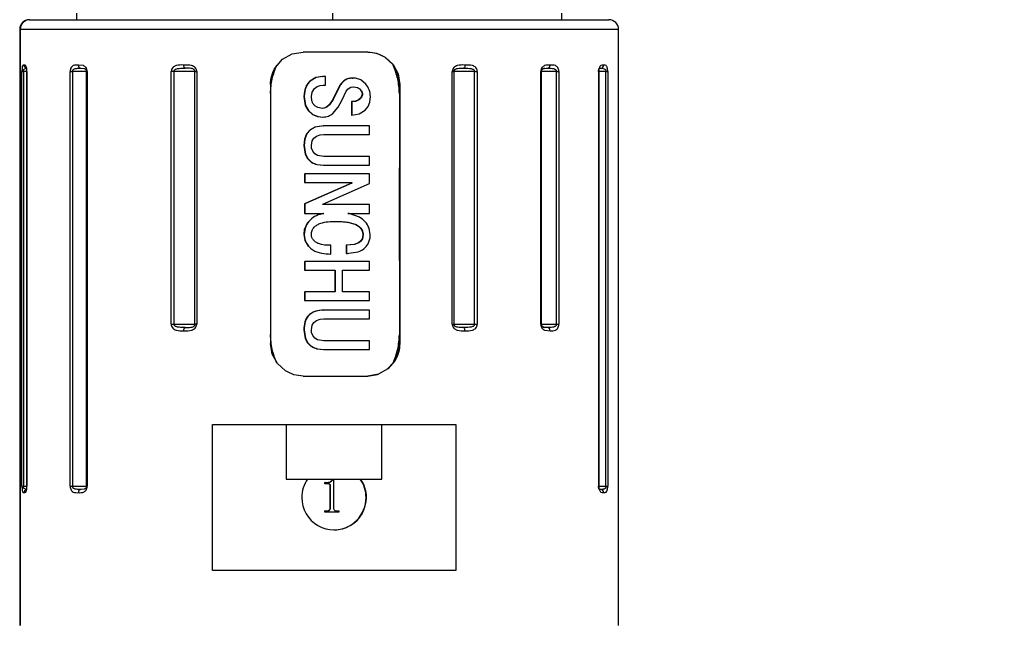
# Model space of a CAD drawing. Header units: millimetres. Extents: x 10 to 584, y 10 to 410.
# Tile 10 of 26: x 170 to 201, y 295 to 313. Entities that reach past the tile are written whole.
import ezdxf

# ---------------------------------------------------------------- set-up
doc = ezdxf.new("R2010")
doc.units = ezdxf.units.MM
doc.header["$LTSCALE"] = 2
doc.linetypes.add('SLD-实线', pattern=[0])
doc.layers.add('细实线层', color=7, linetype='SLD-实线')
doc.styles.add('SLDTEXTSTYLE1', font='txt')
doc.dimstyles.new('SLDDIMSTYLE1', dxfattribs={"dimtxt": 5, "dimasz": 5, "dimexe": 0, "dimexo": 0.0625, "dimgap": 1.25, "dimtad": 2, "dimrnd": 1e-09, "dimzin": 12, "dimdsep": 46, "dimtxsty": 'SLDTEXTSTYLE1', "dimsah": 1, "dimcen": 0.09, "dimadec": 0, "dimazin": 3, "dimtol": 1, "dimtp": 30, "dimtm": 30, "dimtfac": 1, "dimtdec": 0, "dimtofl": 0, "dimtmove": 0, "dimatfit": 3, "dimfxl": 1, "dimfrac": 2, "dimtolj": 1, "dimarcsym": 0})

# ---------------------------------------------------------------- blocks, each defined once
blk = doc.blocks.new('_D_1')
at = {"layer": '细实线层'}
for p, q in [((188.081, 327.375), (274.193, 327.375)), ((272.193, 327.375), (272.193, 247.969)), ((214.421, 247.969), (274.193, 247.969))]:
    blk.add_line(p, q, dxfattribs=at)
for points in [[(272.193, 327.375), (271.423, 322.375), (272.962, 322.375)], [(272.193, 247.969), (272.962, 252.969), (271.423, 252.969)]]:
    blk.add_solid(points, dxfattribs=at)
at = {"layer": '细实线层', "attachment_point": 1, "rotation": 90, "style": 'SLDTEXTSTYLE1'}
for s, insert, char_height in [('±30', (267.874, 290.4), 3.5), ('300', (266.375, 278.761), 5)]:
    blk.add_mtext(s, dxfattribs=dict(at, insert=insert, char_height=char_height))

msp = doc.modelspace()

# ---------------------------------------------------------------- linework, layer by layer
at = {"color": 7, "linetype": 'SLD-实线', "lineweight": 25}
for p, q in [((172.221204, 313.655083), (172.221204, 313.450267)), ((180.132125, 313.655083), (180.132125, 313.450267)), ((187.221204, 313.450267), (187.221204, 313.655083)), ((170.771204, 313.450267), (170.784648, 313.450267)), ((170.784648, 313.450267), (188.671205, 313.450267)), ((170.471204, 313.150269), (170.471204, 294.750263)), ((170.485098, 313.150269), (170.485098, 294.750263)), ((188.971204, 294.750263), (188.971204, 313.150269)), ((178.594989, 312.228841), (178.891591, 312.393148)), ((178.891591, 312.393148), (179.226538, 312.450265)), ((181.223534, 312.450265), (179.226538, 312.450265)), ((181.505236, 312.405725), (181.21256, 312.450265)), ((181.751473, 312.289444), (181.505236, 312.405725)), ((178.368555, 311.973852), (178.594989, 312.228841)), ((181.993322, 312.065271), (181.751473, 312.289444)), ((181.762431, 312.289444), (182.00428, 312.065271)), ((170.541459, 299.050269), (170.541459, 311.850269)), ((170.541459, 311.850269), (170.585711, 311.850269)), ((170.585711, 311.850269), (170.585711, 299.050269)), ((170.689786, 311.850269), (170.689786, 299.050269)), ((170.689936, 311.850269), (170.692175, 311.850269)), ((170.689936, 299.050269), (170.689936, 311.850269)), ((170.692175, 311.850269), (170.692175, 299.050269)), ((172.028563, 299.050269), (172.028563, 311.850269)), ((172.028563, 311.850269), (172.100073, 311.850269)), ((172.100073, 311.850269), (172.100073, 299.050269)), ((172.532024, 311.850269), (172.532024, 299.050269)), ((172.532174, 311.850269), (172.554547, 311.850269)), ((172.532174, 299.050269), (172.532174, 311.850269)), ((172.554547, 311.850269), (172.554547, 299.050269)), ((175.152159, 304.050264), (175.152159, 311.850269)), ((175.235715, 311.850269), (175.152159, 311.850269)), ((175.8864, 311.850269), (175.235715, 311.850269)), ((175.235715, 311.850269), (175.235715, 304.050264)), ((175.8864, 311.850269), (175.941516, 311.850269)), ((175.8864, 304.050264), (175.8864, 311.850269)), ((175.941516, 311.850269), (175.941516, 304.050264)), ((182.007278, 312.046711), (181.993322, 312.065271)), ((182.00428, 312.065271), (182.159151, 311.776173)), ((182.159151, 311.776173), (182.213014, 311.450263)), ((183.833994, 304.050264), (183.833994, 311.850269)), ((183.833994, 311.850269), (183.886551, 311.850269)), ((183.886551, 311.850269), (183.886551, 304.050264)), ((184.523602, 311.850269), (183.886551, 311.850269)), ((184.523602, 304.050264), (184.523602, 311.850269)), ((184.523602, 311.850269), (184.606811, 311.850269)), ((184.606811, 311.850269), (184.606811, 304.050264)), ((186.566349, 304.050264), (186.566349, 311.850269)), ((186.592347, 304.050264), (186.592347, 311.850269)), ((187.055726, 304.050264), (187.055726, 311.850269)), ((187.055726, 311.850269), (187.129465, 311.850269)), ((187.129465, 311.850269), (187.129465, 304.050264)), ((188.36064, 299.050269), (188.36064, 311.850269)), ((188.367242, 299.050269), (188.367242, 311.850269)), ((188.379016, 311.949064), (188.413819, 311.950264)), ((188.447489, 311.95755), (188.448788, 311.957289)), ((188.582723, 299.050269), (188.582723, 311.850269)), ((188.582723, 311.850269), (188.636888, 311.850269)), ((188.636888, 311.850269), (188.636888, 299.050269)), ((179.619099, 311.661449), (179.438519, 311.554027)), ((179.630057, 311.661449), (179.449477, 311.554027)), ((179.824408, 311.694545), (179.619099, 311.661449)), ((179.835366, 311.694545), (179.630057, 311.661449)), ((179.824408, 311.694545), (179.835366, 311.694545)), ((179.917272, 311.694545), (179.835366, 311.694545)), ((180.74659, 311.647755), (180.757547, 311.647755)), ((180.84476, 311.642152), (180.757547, 311.647755)), ((181.009348, 311.590728), (180.84476, 311.642152)), ((181.163837, 311.46529), (181.009348, 311.590728)), ((178.219022, 311.450263), (178.219022, 303.450269)), ((179.265159, 311.241743), (179.249531, 311.074656)), ((179.276117, 311.241743), (179.260489, 311.074656)), ((179.483362, 311.074656), (179.507726, 311.208409)), ((179.507726, 311.208409), (179.581095, 311.324392)), ((179.581095, 311.324392), (179.660696, 311.385055)), ((179.660696, 311.385055), (179.755068, 311.417428)), ((179.755068, 311.417428), (179.846784, 311.425534)), ((179.846784, 311.425534), (179.916983, 311.425534)), ((180.345669, 311.403026), (180.209615, 311.121446)), ((180.356627, 311.403026), (180.220573, 311.121446)), ((180.430545, 310.981092), (180.555121, 311.24456)), ((180.555121, 311.24456), (180.616825, 311.318782)), ((180.616825, 311.318782), (180.702195, 311.365311)), ((180.702195, 311.365311), (180.792208, 311.378752)), ((180.78125, 311.378752), (180.90025, 311.356773)), ((180.792208, 311.378752), (180.911207, 311.356773)), ((180.90025, 311.356773), (180.970164, 311.311421)), ((180.911207, 311.356773), (180.981122, 311.311421)), ((182.213014, 311.450263), (182.202057, 311.450263)), ((182.202057, 311.450263), (182.202057, 311.169614)), ((182.202057, 311.169614), (182.202057, 308.880207)), ((182.213014, 311.450263), (182.213014, 303.450269)), ((179.249531, 311.074656), (179.260489, 311.074656)), ((179.249531, 311.074656), (179.292481, 310.802755)), ((179.260489, 311.074656), (179.303439, 310.802755)), ((179.497689, 310.946052), (179.483362, 311.074656)), ((180.145291, 310.984437), (180.030462, 310.819951)), ((180.156249, 310.984437), (180.04142, 310.819951)), ((180.209615, 311.121446), (180.145291, 310.984437)), ((180.220573, 311.121446), (180.156249, 310.984437)), ((180.209615, 311.121446), (180.220573, 311.121446)), ((180.313832, 310.751473), (180.430545, 310.981092)), ((180.75591, 310.922322), (180.722614, 310.920564)), ((180.722614, 310.920564), (180.733572, 310.920564)), ((181.053445, 311.154109), (181.064403, 311.154109)), ((181.236945, 310.76805), (181.286273, 310.902511)), ((181.286273, 310.902511), (181.303576, 311.074656)), ((179.292481, 310.802755), (179.379757, 310.644549)), ((179.303439, 310.802755), (179.390715, 310.644549)), ((179.379757, 310.644549), (179.515402, 310.524446)), ((179.390715, 310.644549), (179.52636, 310.524446)), ((179.685923, 310.736743), (179.589295, 310.793784)), ((179.822737, 310.712089), (179.685923, 310.736743)), ((179.866505, 310.718027), (179.81178, 310.712089)), ((179.877463, 310.718027), (179.822737, 310.712089)), ((179.948157, 310.751562), (179.866505, 310.718027)), ((179.959115, 310.751562), (179.877463, 310.718027)), ((180.030462, 310.819951), (179.948157, 310.751562)), ((180.04142, 310.819951), (179.959115, 310.751562)), ((180.148311, 310.555947), (180.313832, 310.751473)), ((180.953619, 310.541821), (181.147375, 310.655733)), ((181.147375, 310.655733), (181.236945, 310.76805)), ((179.515402, 310.524446), (179.676122, 310.459857)), ((179.52636, 310.524446), (179.687079, 310.459857)), ((179.676122, 310.459857), (179.83498, 310.443078)), ((179.687079, 310.459857), (179.845938, 310.443078)), ((179.83498, 310.443078), (179.845938, 310.443078)), ((180.722292, 310.501558), (180.73325, 310.501558)), ((180.73325, 310.501558), (180.953619, 310.541821)), ((179.444744, 310.053532), (179.332618, 309.929972)), ((179.455702, 310.053532), (179.343576, 309.929972)), ((179.590696, 310.13221), (179.444744, 310.053532)), ((179.601654, 310.13221), (179.455702, 310.053532)), ((179.858196, 310.174075), (179.590696, 310.13221)), ((179.869154, 310.174075), (179.601654, 310.13221)), ((179.858196, 310.174075), (179.869154, 310.174075)), ((181.279832, 310.174075), (179.869154, 310.174075)), ((179.267531, 309.760165), (179.248714, 309.565884)), ((179.278489, 309.760165), (179.259672, 309.565884)), ((179.332618, 309.929972), (179.267531, 309.760165)), ((179.343576, 309.929972), (179.278489, 309.760165)), ((179.482442, 309.565884), (179.507685, 309.707706)), ((179.507685, 309.707706), (179.559801, 309.794006)), ((179.559801, 309.794006), (179.638318, 309.85753)), ((179.638318, 309.85753), (179.756204, 309.896347)), ((179.756204, 309.896347), (179.868991, 309.905072)), ((179.868991, 309.905072), (181.279713, 309.905072)), ((179.248714, 309.565884), (179.259672, 309.565884)), ((179.248714, 309.565884), (179.286763, 309.301485)), ((179.259672, 309.565884), (179.297721, 309.301485)), ((179.489664, 309.486826), (179.482442, 309.565884)), ((179.524584, 309.388001), (179.489664, 309.486826)), ((179.585795, 309.311059), (179.524584, 309.388001)), ((179.286763, 309.301485), (179.358483, 309.16251)), ((179.297721, 309.301485), (179.369441, 309.16251)), ((179.669654, 309.259479), (179.585795, 309.311059)), ((179.868661, 309.226704), (179.669654, 309.259479)), ((181.279522, 309.226704), (179.868661, 309.226704)), ((181.279445, 308.957701), (181.279522, 309.226704)), ((179.652803, 308.980604), (179.857604, 308.957701)), ((179.663761, 308.980604), (179.868562, 308.957701)), ((179.857604, 308.957701), (179.868562, 308.957701)), ((179.868562, 308.957701), (181.279445, 308.957701)), ((182.202055, 306.018678), (182.202055, 308.880207)), ((182.202057, 308.880207), (182.202057, 306.018678)), ((179.271917, 308.688697), (179.282909, 308.688697)), ((179.282909, 308.688697), (179.282851, 308.419687)), ((181.27938, 308.688697), (179.282909, 308.688697)), ((181.279324, 308.396299), (181.27938, 308.688697)), ((180.72136, 308.407989), (179.271805, 307.764714)), ((179.271866, 308.419687), (179.282851, 308.419687)), ((180.732318, 308.407989), (179.282763, 307.764714)), ((179.282851, 308.419687), (180.732354, 308.419687)), ((179.833228, 307.753024), (181.279324, 308.396299)), ((180.721361, 308.419687), (180.72136, 308.407989)), ((180.72136, 308.407989), (180.732318, 308.407989)), ((180.732354, 308.419687), (180.732318, 308.407989)), ((179.271805, 307.764714), (179.27179, 307.472323)), ((179.271805, 307.764714), (179.282763, 307.764714)), ((179.282763, 307.764714), (179.282747, 307.472323)), ((179.833239, 307.741326), (179.833228, 307.753024)), ((181.279247, 307.741326), (179.833239, 307.741326)), ((181.279235, 307.472323), (181.279247, 307.741326)), ((179.27179, 307.472323), (179.282747, 307.472323)), ((179.282747, 307.472323), (179.866928, 307.472323)), ((179.531973, 307.347012), (179.356676, 307.173011)), ((179.855969, 307.472323), (179.755572, 307.44834)), ((180.613119, 307.472323), (181.279235, 307.472323)), ((180.650713, 307.46532), (180.61312, 307.472323)), ((180.965162, 307.354865), (180.650713, 307.46532)), ((179.262506, 306.959291), (179.248366, 306.82495)), ((179.356676, 307.173011), (179.262506, 306.959291)), ((181.30251, 306.813252), (181.267304, 307.01941)), ((179.248366, 306.82495), (179.282015, 306.629975)), ((179.248366, 306.82495), (179.259341, 306.82495)), ((179.282015, 306.629975), (179.383765, 306.458575)), ((181.001795, 306.616967), (180.93573, 306.563404)), ((181.012763, 306.616967), (180.946703, 306.563404)), ((181.047654, 306.689155), (181.001795, 306.616967)), ((181.058618, 306.689155), (181.012763, 306.616967)), ((181.070608, 306.813252), (181.047654, 306.689155)), ((181.081566, 306.813252), (181.058618, 306.689155)), ((181.070608, 306.813252), (181.081566, 306.813252)), ((181.231733, 306.532596), (181.295378, 306.71717)), ((181.295378, 306.71717), (181.30251, 306.813252)), ((180.078968, 306.216766), (180.078891, 306.485769)), ((180.803655, 306.511079), (180.558173, 306.485769)), ((180.558173, 306.485769), (180.569148, 306.485769)), ((180.814635, 306.511079), (180.569165, 306.485769)), ((180.569165, 306.485769), (180.569237, 306.228464)), ((180.93573, 306.563404), (180.803655, 306.511079)), ((180.946703, 306.563404), (180.814635, 306.511079)), ((180.067965, 306.216766), (180.078968, 306.216766)), ((180.558235, 306.228464), (180.569237, 306.228464)), ((180.569237, 306.228464), (180.930188, 306.279142)), ((180.60124, 306.228337), (180.612373, 306.228337)), ((182.202057, 306.018678), (182.202057, 303.72673)), ((179.27197, 305.982848), (179.282928, 305.982848)), ((179.272045, 305.713837), (179.283003, 305.713837)), ((181.279435, 305.982848), (179.282928, 305.982848)), ((179.283003, 305.713837), (180.219284, 305.713837)), ((180.441067, 305.713837), (181.27951, 305.713837)), ((181.27951, 305.713837), (181.279435, 305.982848)), ((179.272292, 305.047174), (179.28325, 305.047174)), ((179.272418, 304.778171), (179.283376, 304.778171)), ((180.219612, 305.047174), (179.28325, 305.047174)), ((179.283376, 304.778171), (181.279809, 304.778171)), ((181.279693, 305.047174), (180.44139, 305.047174)), ((179.858359, 304.485773), (179.869317, 304.485773)), ((181.279953, 304.485773), (179.869317, 304.485773)), ((179.560353, 304.105629), (179.638673, 304.169116)), ((179.638673, 304.169116), (179.756342, 304.207978)), ((179.756342, 304.207978), (179.869518, 304.216762)), ((179.869518, 304.216762), (181.280102, 304.216762)), ((175.152159, 304.050264), (175.235715, 304.050264)), ((175.235715, 304.050264), (175.8864, 304.050264)), ((175.941516, 304.050264), (175.8864, 304.050264)), ((179.249492, 303.877582), (179.287875, 303.613131)), ((179.249492, 303.877582), (179.26045, 303.877582)), ((179.26045, 303.877582), (179.298833, 303.613131)), ((179.483319, 303.877582), (179.508404, 304.019426)), ((179.490622, 303.798636), (179.483319, 303.877582)), ((179.508404, 304.019426), (179.560353, 304.105629)), ((183.833994, 304.050264), (183.886551, 304.050264)), ((183.886551, 304.050264), (184.523602, 304.050264)), ((184.523602, 304.050264), (184.606811, 304.050264)), ((187.055726, 304.050264), (187.129465, 304.050264)), ((179.287875, 303.613131), (179.359939, 303.474014)), ((179.298833, 303.613131), (179.370897, 303.474014)), ((179.525725, 303.699662), (179.490622, 303.798636)), ((179.587156, 303.622653), (179.525725, 303.699662)), ((179.671254, 303.571072), (179.587156, 303.622653)), ((179.870122, 303.538402), (179.671254, 303.571072)), ((182.202057, 303.72673), (182.202057, 303.450269)), ((178.274192, 303.124358), (178.219022, 303.450269)), ((179.655175, 303.292138), (179.859444, 303.269398)), ((179.666133, 303.292138), (179.870402, 303.269398)), ((179.859444, 303.269398), (179.870402, 303.269398)), ((181.280558, 303.538402), (179.870122, 303.538402)), ((179.870402, 303.269398), (181.280775, 303.269398)), ((182.202066, 303.450269), (182.213014, 303.450269)), ((178.432605, 302.835261), (178.274192, 303.124358)), ((178.679364, 302.611087), (178.432605, 302.835261)), ((181.542882, 302.507383), (181.834253, 302.671698)), ((181.845211, 302.671698), (181.55384, 302.507383)), ((181.834253, 302.671698), (182.008792, 302.855891)), ((182.066935, 302.926679), (181.845211, 302.671698)), ((179.226538, 302.450267), (181.223534, 302.450267)), ((181.212507, 302.450267), (181.524253, 302.500946)), ((181.55384, 302.507383), (181.223534, 302.450267)), ((181.524253, 302.500946), (181.542882, 302.507383)), ((176.42685, 300.950264), (183.941501, 300.950264)), ((176.42685, 296.450269), (176.42685, 300.950264)), ((178.707998, 300.950264), (178.707998, 299.270269)), ((181.660352, 299.270269), (181.660352, 300.950264)), ((183.941501, 300.950264), (183.941501, 296.450269)), ((170.541459, 299.050269), (170.585711, 299.050269)), ((170.689936, 299.050269), (170.692175, 299.050269)), ((172.028563, 299.050269), (172.100073, 299.050269)), ((172.532174, 299.050269), (172.554547, 299.050269)), ((178.707998, 299.270269), (181.660352, 299.270269)), ((179.893367, 299.120647), (179.893367, 299.162311)), ((179.904324, 299.162311), (179.893367, 299.162311)), ((179.904324, 299.120647), (179.893367, 299.120647)), ((179.904324, 299.120647), (179.904324, 299.162311)), ((179.904324, 299.162311), (179.95828, 299.162311)), ((180.011368, 299.120647), (179.904324, 299.120647)), ((180.070741, 299.069216), (180.059783, 299.069216)), ((180.059783, 298.378673), (180.059783, 299.069216)), ((180.070741, 298.378673), (180.070741, 299.069216)), ((180.143765, 299.259533), (180.132807, 299.259533)), ((180.143765, 299.259533), (180.167817, 299.259533)), ((180.167817, 299.259533), (180.167817, 298.379977)), ((188.582723, 299.050269), (188.636888, 299.050269)), ((181.171715, 298.700263), (181.182673, 298.700263)), ((188.413819, 298.950267), (188.379016, 298.951467)), ((179.904324, 298.287314), (179.893367, 298.287314)), ((179.893367, 298.245643), (179.893367, 298.287314)), ((179.904324, 298.245643), (179.893367, 298.245643)), ((179.904324, 298.245643), (179.904324, 298.287314)), ((179.904324, 298.287314), (179.957847, 298.287314)), ((180.334234, 298.245643), (179.904324, 298.245643)), ((180.070741, 298.378673), (180.059783, 298.378673)), ((180.276811, 298.287314), (180.334234, 298.287314)), ((180.334234, 298.287314), (180.334234, 298.245643)), ((183.941501, 296.450269), (176.42685, 296.450269))]:
    msp.add_line(p, q, dxfattribs=at)
at = {"color": 8, "linetype": 'SLD-实线', "lineweight": 25}
for p, q in [((170.485098, 313.150269), (170.471204, 313.150269)), ((188.971204, 313.150269), (170.485098, 313.150269)), ((170.689936, 311.850269), (170.585711, 311.850269)), ((170.689786, 311.850269), (170.689936, 311.850269)), ((172.532024, 311.850269), (172.100073, 311.850269)), ((172.445871, 312.032026), (172.283045, 312.050265)), ((172.363454, 311.950264), (172.466553, 311.945987)), ((172.532024, 311.850269), (172.532174, 311.850269)), ((186.566349, 311.850269), (186.592347, 311.850269)), ((187.055726, 311.850269), (186.592197, 311.850269)), ((188.36064, 311.850269), (188.367242, 311.850269)), ((188.582723, 311.850269), (188.367091, 311.850269)), ((186.566349, 304.050264), (186.592347, 304.050264)), ((186.591534, 304.050264), (187.055726, 304.050264)), ((186.682098, 303.8685), (186.856074, 303.850268)), ((170.585711, 299.050269), (170.689786, 299.050269)), ((170.689786, 299.050269), (170.689936, 299.050269)), ((172.100073, 299.050269), (172.532024, 299.050269)), ((172.532024, 299.050269), (172.532174, 299.050269)), ((188.36064, 299.050269), (188.367242, 299.050269)), ((188.367091, 299.050269), (188.582723, 299.050269)), ((172.466528, 298.954544), (172.363454, 298.950267))]:
    msp.add_line(p, q, dxfattribs=at)
at = {"color": 7, "linetype": 'SLD-实线', "lineweight": 25, "flags": 128}
for points in [[(175.587237, 311.950264), (175.578423, 311.952186), (175.569948, 311.957878), (175.562137, 311.967117), (175.55529, 311.979552), (175.549672, 311.994706), (175.545497, 312.011999), (175.542926, 312.03076), (175.542057, 312.050265)], [(184.225555, 312.050265), (184.224619, 312.03076), (184.221848, 312.011999), (184.217348, 311.994706), (184.211293, 311.979552), (184.203913, 311.967117), (184.195495, 311.957878), (184.186359, 311.952186), (184.176859, 311.950264)], [(179.916983, 311.425534), (179.917142, 311.576177), (179.917272, 311.694545)], [(180.722614, 310.920564), (180.722428, 310.685922), (180.722292, 310.501558)], [(180.733572, 310.920564), (180.733385, 310.685922), (180.73325, 310.501558)], [(181.279713, 309.905072), (181.279778, 310.055715), (181.279832, 310.174075)], [(179.271917, 308.688697), (179.271887, 308.538054), (179.271866, 308.419687)], [(180.558173, 306.485769), (180.558206, 306.341675), (180.558235, 306.228464)], [(179.27197, 305.982848), (179.27201, 305.832204), (179.272045, 305.713837)], [(179.282928, 305.982848), (179.282968, 305.832204), (179.283003, 305.713837)], [(180.208326, 305.713837), (180.208496, 305.340503), (180.208654, 305.047174)], [(180.219284, 305.713837), (180.219454, 305.340503), (180.219612, 305.047174)], [(180.44139, 305.047174), (180.441195, 305.420508), (180.441067, 305.713837)], [(179.272292, 305.047174), (179.27236, 304.896531), (179.272418, 304.778171)], [(179.28325, 305.047174), (179.283318, 304.896531), (179.283376, 304.778171)], [(181.279809, 304.778171), (181.279742, 304.928814), (181.279693, 305.047174)], [(181.280102, 304.216762), (181.280016, 304.367405), (181.279953, 304.485773)], [(175.542057, 303.850268), (175.542926, 303.869774), (175.545497, 303.888534), (175.549672, 303.90582), (175.55529, 303.920974), (175.562137, 303.933409), (175.569948, 303.942655), (175.578423, 303.948347), (175.587237, 303.950262)], [(184.225555, 303.850268), (184.224619, 303.869774), (184.221848, 303.888534), (184.217348, 303.90582), (184.211293, 303.920974), (184.203913, 303.933409), (184.195495, 303.942655), (184.186359, 303.948347), (184.176859, 303.950262)], [(181.280775, 303.269398), (181.280651, 303.420042), (181.280558, 303.538402)], [(188.373791, 298.952294), (188.374316, 298.952189), (188.393825, 298.950267)]]:
    msp.add_lwpolyline(points, dxfattribs=at)
at = {"color": 7, "linetype": 'SLD-实线', "lineweight": 25}
for centre, radius, start, end in [((170.771212, 313.15026), 0.300007, 90.0013689, 179.9981864), ((170.784878, 313.150487), 0.299779, 90.0438685, 180.0417513), ((188.671198, 313.15026), 0.300006, 0.0016618, 89.998694), ((172.374444, 312.041432), 0.091829, 174.4800389, 263.1262673), ((186.687481, 311.850229), 0.100035, 90.0040192, 120.0528672), ((186.765806, 312.04014), 0.090831, 278.3123822, 6.4003482), ((188.41125, 312.04783), 0.097601, 271.5081733, 1.4295403), ((186.687484, 304.050273), 0.100011, 180.005097, 269.9938358), ((186.765818, 303.860396), 0.090819, 353.5970634, 81.6943352), ((180.186767, 298.700315), 1.00109, 145.296239, 180.0030038), ((180.170628, 298.700317), 1.001087, 359.9969143, 34.7038002), ((180.181582, 298.700316), 1.001091, 359.9969842, 34.7037304), ((172.374444, 298.859099), 0.091829, 96.8737327, 185.5199611), ((180.184175, 298.699058), 0.998499, 179.9308593, 0.0691407), ((180.172473, 298.69951), 0.999242, 270.042688, 0.0431543), ((188.41125, 298.8527), 0.097601, 358.5704597, 88.4918267)]:
    msp.add_arc(centre, radius, start, end, dxfattribs=at)
at = {"color": 8, "linetype": 'SLD-实线', "lineweight": 25}
for centre, radius, start, end in [((170.705941, 312.049651), 0.099558, 179.646471, 256.4326031), ((170.705948, 298.850876), 0.099565, 103.5746541, 180.3513697)]:
    msp.add_arc(centre, radius, start, end, dxfattribs=at)
at = {"color": 7, "linetype": 'SLD-实线', "lineweight": 25}
for points, knots in [([(181.223534, 312.450265), (181.319278, 312.443136), (181.510659, 312.428887), (181.678538, 312.335908), (181.762431, 312.289444)], [0, 0, 0, 0, 0.500277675, 1, 1, 1, 1]), ([(170.606386, 312.050265), (170.590295, 312.046183), (170.551709, 312.036395), (170.549438, 311.971367), (170.541934, 311.913045), (170.541627, 311.872423), (170.541459, 311.850269)], [0, 0, 0, 0, 0.198256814, 0.475388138, 0.713897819, 1, 1, 1, 1]), ([(170.585711, 311.850269), (170.585967, 311.857818), (170.586458, 311.87232), (170.591016, 311.892771), (170.598596, 311.910377), (170.614118, 311.932395), (170.651665, 311.951343), (170.685616, 311.950655), (170.704924, 311.950264)], [0, 0, 0, 0, 0.125090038, 0.240305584, 0.345141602, 0.441348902, 0.682292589, 1, 1, 1, 1]), ([(170.692175, 311.850269), (170.692007, 311.861451), (170.691676, 311.883367), (170.688551, 311.923499), (170.682708, 311.965345), (170.671419, 312.003664), (170.654807, 312.042681), (170.625462, 312.047277), (170.606386, 312.050265)], [0, 0, 0, 0, 0.139498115, 0.273406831, 0.502907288, 0.661751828, 0.780134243, 1, 1, 1, 1]), ([(172.283045, 312.050265), (172.228188, 312.052752), (172.141436, 312.056686), (172.059987, 311.982543), (172.033377, 311.914207), (172.030229, 311.872395), (172.028563, 311.850269)], [0, 0, 0, 0, 0.420555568, 0.66508633, 0.822772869, 1, 1, 1, 1]), ([(172.100073, 311.850269), (172.100665, 311.8579), (172.101838, 311.873023), (172.111879, 311.893974), (172.127466, 311.911633), (172.162644, 311.935565), (172.244281, 311.952315), (172.316949, 311.951064), (172.363454, 311.950264)], [0, 0, 0, 0, 0.07321451, 0.145096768, 0.21905214, 0.298066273, 0.550793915, 1, 1, 1, 1]), ([(172.554547, 311.850269), (172.554043, 311.861482), (172.553046, 311.883657), (172.54373, 311.924956), (172.524287, 311.968675), (172.489307, 312.009357), (172.460284, 312.024504), (172.445871, 312.032026)], [0, 0, 0, 0, 0.150119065, 0.29687783, 0.564704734, 0.78383624, 1, 1, 1, 1]), ([(172.466553, 311.945987), (172.481641, 311.940655), (172.502498, 311.933285), (172.519101, 311.910355), (172.527175, 311.892814), (172.532579, 311.872393), (172.533287, 311.857828), (172.533655, 311.850269)], [0, 0, 0, 0, 0.364864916, 0.504374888, 0.655705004, 0.821308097, 1, 1, 1, 1]), ([(172.492962, 311.936175), (172.497047, 311.933348), (172.506712, 311.926659), (172.519227, 311.909281), (172.527163, 311.888963), (172.531685, 311.86827), (172.532391, 311.856467), (172.532762, 311.850269)], [0, 0, 0, 0, 0.150672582, 0.356467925, 0.640094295, 0.811014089, 1, 1, 1, 1]), ([(175.542057, 312.050265), (175.461446, 312.053405), (175.33973, 312.058146), (175.208149, 311.989771), (175.160152, 311.916809), (175.154855, 311.872707), (175.152159, 311.850269)], [0, 0, 0, 0, 0.484631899, 0.731748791, 0.863517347, 1, 1, 1, 1]), ([(175.235715, 311.850269), (175.236542, 311.857968), (175.238223, 311.873608), (175.251718, 311.894633), (175.271767, 311.912062), (175.317954, 311.936294), (175.425973, 311.952569), (175.52318, 311.951179), (175.587232, 311.950264)], [0, 0, 0, 0, 0.058206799, 0.118249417, 0.184294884, 0.258882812, 0.511655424, 1, 1, 1, 1]), ([(175.941516, 311.850269), (175.940776, 311.861524), (175.939298, 311.88402), (175.925323, 311.926436), (175.89532, 311.971592), (175.843747, 312.010416), (175.728399, 312.055569), (175.624127, 312.052601), (175.542057, 312.050265)], [0, 0, 0, 0, 0.0673779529, 0.1346712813, 0.2654429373, 0.385296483, 0.5161790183, 1, 1, 1, 1]), ([(175.8864, 311.850269), (175.885722, 311.857914), (175.884373, 311.873117), (175.873733, 311.893973), (175.857825, 311.911635), (175.821753, 311.935815), (175.728412, 311.953774), (175.644408, 311.951685), (175.587232, 311.950264)], [0, 0, 0, 0, 0.065948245, 0.131162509, 0.198382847, 0.270227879, 0.503296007, 1, 1, 1, 1]), ([(178.405795, 312.044484), (178.350181, 311.904534), (178.238917, 311.624543), (178.218351, 311.323957), (178.208065, 311.173615)], [0, 0, 0, 0, 0.499839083, 1, 1, 1, 1]), ([(178.219022, 311.450263), (178.225646, 311.54276), (178.238893, 311.727743), (178.325336, 311.89182), (178.368555, 311.973852)], [0, 0, 0, 0, 0.500036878, 1, 1, 1, 1]), ([(182.202057, 311.169614), (182.192007, 311.321577), (182.172012, 311.623944), (182.061997, 311.906269), (182.007273, 312.046704)], [0, 0, 0, 0, 0.5025787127, 1, 1, 1, 1]), ([(182.202057, 311.450263), (182.193268, 311.557836), (182.175758, 311.772167), (182.063292, 311.955424), (182.007273, 312.046704)], [0, 0, 0, 0, 0.501901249, 1, 1, 1, 1]), ([(184.22556, 312.050265), (184.145454, 312.053131), (184.023758, 312.057484), (183.891789, 311.989907), (183.842304, 311.917037), (183.836791, 311.872738), (183.833994, 311.850269)], [0, 0, 0, 0, 0.481167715, 0.730984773, 0.863556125, 1, 1, 1, 1]), ([(183.886551, 311.850269), (183.887207, 311.857906), (183.888507, 311.873056), (183.898754, 311.893891), (183.914111, 311.911567), (183.948845, 311.935718), (184.0396, 311.953874), (184.121238, 311.951727), (184.176859, 311.950264)], [0, 0, 0, 0, 0.067497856, 0.133903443, 0.201718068, 0.273589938, 0.505084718, 1, 1, 1, 1]), ([(184.176859, 311.950264), (184.239929, 311.951172), (184.335778, 311.952553), (184.442353, 311.936263), (184.48798, 311.912046), (184.507812, 311.894599), (184.521138, 311.873576), (184.522788, 311.857965), (184.523602, 311.850269)], [0, 0, 0, 0, 0.48646814, 0.739307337, 0.814163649, 0.880594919, 0.94113854, 1, 1, 1, 1]), ([(184.606811, 311.850269), (184.606126, 311.861514), (184.60476, 311.88393), (184.591863, 311.926095), (184.564158, 311.971147), (184.515598, 312.010308), (184.405346, 312.055925), (184.304845, 312.052761), (184.22556, 312.050265)], [0, 0, 0, 0, 0.069474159, 0.138493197, 0.270780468, 0.38978488, 0.518595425, 1, 1, 1, 1]), ([(186.856074, 312.050265), (186.795988, 312.052576), (186.701344, 312.056216), (186.606026, 311.984896), (186.572268, 311.915028), (186.56838, 311.872495), (186.566349, 311.850269)], [0, 0, 0, 0, 0.433925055, 0.683492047, 0.834613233, 1, 1, 1, 1]), ([(186.591534, 311.850269), (186.591791, 311.856324), (186.592292, 311.868156), (186.596293, 311.885049), (186.602167, 311.900509), (186.60807, 311.909426), (186.610946, 311.913771)], [0, 0, 0, 0, 0.268982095, 0.525626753, 0.768857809, 1, 1, 1, 1]), ([(186.610946, 311.913771), (186.620967, 311.923458), (186.641713, 311.943515), (186.702818, 311.95141), (186.748081, 311.950728), (186.778937, 311.950264)], [0, 0, 0, 0, 0.229197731, 0.474531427, 1, 1, 1, 1]), ([(186.778937, 311.950264), (186.828057, 311.951081), (186.904416, 311.952352), (186.990055, 311.935707), (187.02697, 311.911715), (187.043273, 311.89408), (187.053856, 311.873106), (187.0551, 311.85791), (187.055726, 311.850269)], [0, 0, 0, 0, 0.4561483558, 0.709097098, 0.7873688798, 0.8598850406, 0.9295463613, 1, 1, 1, 1]), ([(187.129465, 311.850269), (187.12899, 311.86148), (187.12805, 311.883629), (187.119228, 311.924806), (187.100836, 311.96869), (187.066714, 312.008887), (186.989189, 312.055099), (186.914373, 312.052382), (186.856074, 312.050265)], [0, 0, 0, 0, 0.085921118, 0.169753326, 0.32194613, 0.44566888, 0.5680439, 1, 1, 1, 1]), ([(188.355005, 311.850269), (188.355056, 311.85493), (188.355157, 311.864006), (188.356068, 311.880888), (188.357542, 311.899482), (188.360433, 311.917904), (188.363061, 311.936731), (188.373007, 311.944419), (188.379016, 311.949064)], [0, 0, 0, 0, 0.132454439, 0.257913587, 0.480855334, 0.660029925, 0.794565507, 1, 1, 1, 1]), ([(188.508822, 312.050265), (188.476715, 312.049371), (188.417918, 312.047733), (188.379213, 311.976101), (188.363645, 311.913348), (188.361693, 311.872365), (188.36064, 311.850269)], [0, 0, 0, 0, 0.312270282, 0.571847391, 0.769171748, 1, 1, 1, 1]), ([(188.413819, 311.950264), (188.442369, 311.950915), (188.489393, 311.951988), (188.542536, 311.933951), (188.564908, 311.910876), (188.575256, 311.893159), (188.581648, 311.872512), (188.582357, 311.857841), (188.582723, 311.850269)], [0, 0, 0, 0, 0.3809125, 0.627393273, 0.714832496, 0.804547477, 0.899137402, 1, 1, 1, 1]), ([(188.636888, 311.850269), (188.63668, 311.861452), (188.636272, 311.883384), (188.632443, 311.923641), (188.624851, 311.965631), (188.610467, 312.004971), (188.580441, 312.049225), (188.538906, 312.049828), (188.508822, 312.050265)], [0, 0, 0, 0, 0.122335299, 0.239923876, 0.442575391, 0.585966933, 0.700110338, 1, 1, 1, 1]), ([(179.438519, 311.554027), (179.396587, 311.509246), (179.31269, 311.419649), (179.281007, 311.301061), (179.265159, 311.241743)], [0, 0, 0, 0, 0.4997979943, 1, 1, 1, 1]), ([(179.449477, 311.554027), (179.407545, 311.509246), (179.323648, 311.419649), (179.291965, 311.301061), (179.276117, 311.241743)], [0, 0, 0, 0, 0.499797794, 1, 1, 1, 1]), ([(180.74659, 311.647755), (180.70558, 311.644765), (180.623534, 311.638782), (180.510483, 311.585097), (180.416221, 311.504316), (180.369221, 311.436839), (180.345669, 311.403026)], [0, 0, 0, 0, 0.249458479, 0.499077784, 0.748980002, 1, 1, 1, 1]), ([(180.757547, 311.647755), (180.716538, 311.644765), (180.634492, 311.638782), (180.521441, 311.585097), (180.427179, 311.504316), (180.380179, 311.436839), (180.356627, 311.403026)], [0, 0, 0, 0, 0.249457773, 0.499077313, 0.748979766, 1, 1, 1, 1]), ([(180.970164, 311.311421), (180.990452, 311.288681), (181.031129, 311.243088), (181.045994, 311.183818), (181.053445, 311.154109)], [0, 0, 0, 0, 0.498763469, 1, 1, 1, 1]), ([(180.981122, 311.311421), (181.00141, 311.288681), (181.042086, 311.243088), (181.056951, 311.183818), (181.064403, 311.154109)], [0, 0, 0, 0, 0.498761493, 1, 1, 1, 1]), ([(181.303576, 311.074656), (181.298147, 311.146271), (181.287306, 311.289278), (181.204951, 311.40668), (181.163837, 311.46529)], [0, 0, 0, 0, 0.500775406, 1, 1, 1, 1]), ([(179.589295, 310.793784), (179.567863, 310.815457), (179.525003, 310.858798), (179.506793, 310.916969), (179.497689, 310.946052)], [0, 0, 0, 0, 0.500035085, 1, 1, 1, 1]), ([(181.064403, 311.154109), (181.060189, 311.136155), (181.051722, 311.100082), (181.016231, 311.034293), (180.947636, 310.969923), (180.845217, 310.9205), (180.770759, 310.920542), (180.733572, 310.920564)], [0, 0, 0, 0, 0.124650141, 0.250444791, 0.500722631, 0.750642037, 1, 1, 1, 1]), ([(181.053445, 311.154109), (181.040697, 311.114307), (181.015143, 311.034521), (180.920852, 310.9581), (180.850623, 310.9356), (180.819714, 310.925697)], [0, 0, 0, 0, 0.357897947, 0.717411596, 1, 1, 1, 1]), ([(179.845938, 310.443078), (179.901447, 310.44817), (180.01248, 310.458354), (180.10303, 310.523413), (180.148311, 310.555947)], [0, 0, 0, 0, 0.499939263, 1, 1, 1, 1]), ([(179.358483, 309.16251), (179.399852, 309.119878), (179.482677, 309.034527), (179.596055, 308.998591), (179.652803, 308.980604)], [0, 0, 0, 0, 0.499480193, 1, 1, 1, 1]), ([(179.369441, 309.16251), (179.41081, 309.119878), (179.493635, 309.034527), (179.607013, 308.998591), (179.663761, 308.980604)], [0, 0, 0, 0, 0.499480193, 1, 1, 1, 1]), ([(179.866928, 307.472323), (179.788136, 307.453094), (179.630698, 307.414673), (179.431596, 307.270493), (179.286174, 307.067885), (179.268292, 306.905989), (179.259341, 306.82495)], [0, 0, 0, 0, 0.2504192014, 0.5003706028, 0.7499014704, 1, 1, 1, 1]), ([(179.482061, 306.82495), (179.486026, 306.865106), (179.49396, 306.945464), (179.564646, 307.047053), (179.658786, 307.12211), (179.880178, 307.216384), (180.081421, 307.219844), (180.242309, 307.222609)], [0, 0, 0, 0, 0.125208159, 0.25055249, 0.376142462, 0.501243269, 1, 1, 1, 1]), ([(180.231341, 307.222609), (180.274817, 307.222169), (180.361725, 307.221288), (180.448398, 307.214852), (180.491712, 307.211635)], [0, 0, 0, 0, 0.50026104, 1, 1, 1, 1]), ([(180.242309, 307.222609), (180.285785, 307.222169), (180.372692, 307.221288), (180.459364, 307.214852), (180.502678, 307.211635)], [0, 0, 0, 0, 0.500261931, 1, 1, 1, 1]), ([(180.491712, 307.211635), (180.541578, 307.206434), (180.641144, 307.196049), (180.737115, 307.167581), (180.785021, 307.153371)], [0, 0, 0, 0, 0.500834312, 1, 1, 1, 1]), ([(180.502678, 307.211635), (180.552543, 307.206434), (180.652108, 307.196049), (180.748079, 307.167581), (180.795984, 307.153371)], [0, 0, 0, 0, 0.500833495, 1, 1, 1, 1]), ([(181.267304, 307.01941), (181.231694, 307.088575), (181.160456, 307.226939), (181.030271, 307.312216), (180.965162, 307.354865)], [0, 0, 0, 0, 0.499873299, 1, 1, 1, 1]), ([(180.785021, 307.153371), (180.808191, 307.144458), (180.854511, 307.126638), (180.89639, 307.100006), (180.91732, 307.086696)], [0, 0, 0, 0, 0.500205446, 1, 1, 1, 1]), ([(180.795984, 307.153371), (180.819153, 307.144458), (180.865473, 307.126638), (180.907351, 307.100006), (180.928282, 307.086696)], [0, 0, 0, 0, 0.500206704, 1, 1, 1, 1]), ([(180.91732, 307.086696), (180.937554, 307.07164), (180.977967, 307.041571), (181.008002, 307.001133), (181.022998, 306.980942)], [0, 0, 0, 0, 0.5006872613, 1, 1, 1, 1]), ([(180.928282, 307.086696), (180.948515, 307.07164), (180.988927, 307.041571), (181.018961, 307.001133), (181.033958, 306.980942)], [0, 0, 0, 0, 0.500686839, 1, 1, 1, 1]), ([(181.022998, 306.980942), (181.031303, 306.966589), (181.047921, 306.937867), (181.057148, 306.905992), (181.061765, 306.890045)], [0, 0, 0, 0, 0.4997173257, 1, 1, 1, 1]), ([(181.033958, 306.980942), (181.042262, 306.966589), (181.05888, 306.937867), (181.068107, 306.905992), (181.072724, 306.890045)], [0, 0, 0, 0, 0.499716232, 1, 1, 1, 1]), ([(179.259341, 306.82495), (179.262745, 306.777067), (179.269538, 306.68151), (179.324977, 306.546997), (179.411415, 306.431723), (179.55937, 306.308066), (179.793493, 306.233811), (179.983678, 306.222456), (180.078968, 306.216766)], [0, 0, 0, 0, 0.125202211, 0.24986269, 0.374880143, 0.500117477, 0.749538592, 1, 1, 1, 1]), ([(180.078891, 306.485769), (179.948873, 306.487644), (179.786411, 306.489987), (179.613727, 306.578198), (179.546265, 306.646585), (179.492469, 306.728565), (179.485534, 306.792791), (179.482061, 306.82495)], [0, 0, 0, 0, 0.499794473, 0.624512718, 0.749598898, 0.874625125, 1, 1, 1, 1]), ([(181.061765, 306.890045), (181.064213, 306.877377), (181.069116, 306.852005), (181.07011, 306.826182), (181.070608, 306.813252)], [0, 0, 0, 0, 0.4992944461, 1, 1, 1, 1]), ([(181.072724, 306.890045), (181.075172, 306.877377), (181.080074, 306.852005), (181.081068, 306.826182), (181.081566, 306.813252)], [0, 0, 0, 0, 0.499294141, 1, 1, 1, 1]), ([(180.930188, 306.279142), (180.991388, 306.308249), (181.113924, 306.366525), (181.192435, 306.477199), (181.231733, 306.532596)], [0, 0, 0, 0, 0.4994522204, 1, 1, 1, 1]), ([(179.858359, 304.485773), (179.776192, 304.480829), (179.652735, 304.473401), (179.501377, 304.407535), (179.400857, 304.335236), (179.324047, 304.237436), (179.260106, 304.084293), (179.253738, 303.960279), (179.249492, 303.877582)], [0, 0, 0, 0, 0.249007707, 0.374140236, 0.499171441, 0.623972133, 0.749253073, 1, 1, 1, 1]), ([(179.869317, 304.485773), (179.78715, 304.480829), (179.663693, 304.473401), (179.512335, 304.407535), (179.411815, 304.335236), (179.335005, 304.237436), (179.271064, 304.084293), (179.264696, 303.960279), (179.26045, 303.877582)], [0, 0, 0, 0, 0.249007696, 0.374140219, 0.49917161, 0.623972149, 0.749253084, 1, 1, 1, 1]), ([(175.152159, 304.050264), (175.152862, 304.039016), (175.154264, 304.016575), (175.167508, 303.974323), (175.195993, 303.929209), (175.245683, 303.890151), (175.358498, 303.844562), (175.461081, 303.847751), (175.542052, 303.850268)], [0, 0, 0, 0, 0.068408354, 0.136483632, 0.267576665, 0.38638099, 0.515656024, 1, 1, 1, 1]), ([(175.587232, 303.950262), (175.523161, 303.949346), (175.425958, 303.947957), (175.317943, 303.964241), (175.271774, 303.98847), (175.251726, 304.005906), (175.238221, 304.026926), (175.236542, 304.042565), (175.235715, 304.050264)], [0, 0, 0, 0, 0.488491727, 0.741084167, 0.815696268, 0.881763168, 0.941792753, 1, 1, 1, 1]), ([(175.542052, 303.850268), (175.623734, 303.847388), (175.74758, 303.843021), (175.882277, 303.910288), (175.933002, 303.983325), (175.938656, 304.027775), (175.941516, 304.050264)], [0, 0, 0, 0, 0.484062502, 0.733938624, 0.865391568, 1, 1, 1, 1]), ([(175.587232, 303.950262), (175.64439, 303.948847), (175.728394, 303.946768), (175.82175, 303.964701), (175.857826, 303.9889), (175.873738, 304.006556), (175.884371, 304.027415), (175.885721, 304.04262), (175.8864, 304.050264)], [0, 0, 0, 0, 0.496564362, 0.72979701, 0.801622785, 0.868819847, 0.934052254, 1, 1, 1, 1]), ([(183.833994, 304.050264), (183.834719, 304.039012), (183.836167, 304.016539), (183.849847, 303.974197), (183.879184, 303.929089), (183.929788, 303.890188), (184.042765, 303.845011), (184.145088, 303.847954), (184.22556, 303.850268)], [0, 0, 0, 0, 0.068332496, 0.136478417, 0.268372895, 0.388503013, 0.519084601, 1, 1, 1, 1]), ([(184.176859, 303.950262), (184.121222, 303.948798), (184.039586, 303.946648), (183.948836, 303.964819), (183.914114, 303.988965), (183.898758, 304.006647), (183.888506, 304.027478), (183.887206, 304.042627), (183.886551, 304.050264)], [0, 0, 0, 0, 0.495049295, 0.726375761, 0.798280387, 0.866116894, 0.932502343, 1, 1, 1, 1]), ([(184.523602, 304.050264), (184.522788, 304.042569), (184.521137, 304.026957), (184.50782, 304.005929), (184.487985, 303.988488), (184.442347, 303.964254), (184.33576, 303.947987), (184.239908, 303.949359), (184.176859, 303.950262)], [0, 0, 0, 0, 0.058860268, 0.119417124, 0.185825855, 0.260666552, 0.513683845, 1, 1, 1, 1]), ([(184.22556, 303.850268), (184.304516, 303.847125), (184.423926, 303.842372), (184.552515, 303.911141), (184.599051, 303.98392), (184.604189, 304.02785), (184.606811, 304.050264)], [0, 0, 0, 0, 0.481694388, 0.728494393, 0.861476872, 1, 1, 1, 1]), ([(186.566349, 304.050264), (186.566886, 304.039046), (186.567951, 304.016832), (186.577909, 303.975384), (186.598811, 303.931425), (186.636226, 303.890889), (186.666782, 303.875975), (186.682098, 303.8685)], [0, 0, 0, 0, 0.147151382, 0.291391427, 0.556840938, 0.777865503, 1, 1, 1, 1]), ([(186.610946, 303.986755), (186.60807, 303.991103), (186.602168, 304.000023), (186.596293, 304.015485), (186.592292, 304.032378), (186.591791, 304.044209), (186.591534, 304.050264)], [0, 0, 0, 0, 0.231214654, 0.474422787, 0.731043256, 1, 1, 1, 1]), ([(186.778937, 303.950262), (186.748083, 303.949802), (186.70282, 303.949126), (186.641717, 303.957016), (186.620967, 303.977071), (186.610946, 303.986755)], [0, 0, 0, 0, 0.525435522, 0.770826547, 1, 1, 1, 1]), ([(187.055726, 304.050264), (187.0551, 304.042623), (187.053855, 304.027426), (187.043282, 304.006448), (187.026975, 303.988819), (186.990052, 303.964812), (186.904401, 303.948187), (186.82804, 303.94945), (186.778937, 303.950262)], [0, 0, 0, 0, 0.070452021, 0.140129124, 0.212619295, 0.290877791, 0.544003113, 1, 1, 1, 1]), ([(186.856074, 303.850268), (186.914515, 303.84756), (187.005998, 303.843322), (187.094891, 303.916833), (187.124257, 303.986035), (187.127669, 304.028107), (187.129465, 304.050264)], [0, 0, 0, 0, 0.432356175, 0.676801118, 0.829793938, 1, 1, 1, 1]), ([(178.208065, 303.727058), (178.218425, 303.576187), (178.239058, 303.275706), (178.350155, 302.995776), (178.405471, 302.856398)], [0, 0, 0, 0, 0.502094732, 1, 1, 1, 1]), ([(182.008791, 302.855891), (182.06317, 302.99591), (182.17207, 303.276313), (182.192052, 303.576461), (182.202057, 303.72673)], [0, 0, 0, 0, 0.499350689, 1, 1, 1, 1]), ([(179.359939, 303.474014), (179.401463, 303.431364), (179.484607, 303.345966), (179.598275, 303.310094), (179.655175, 303.292138)], [0, 0, 0, 0, 0.499420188, 1, 1, 1, 1]), ([(179.370897, 303.474014), (179.412421, 303.431364), (179.495565, 303.345966), (179.609233, 303.310094), (179.666133, 303.292138)], [0, 0, 0, 0, 0.499420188, 1, 1, 1, 1]), ([(182.008791, 302.855891), (182.06416, 302.946801), (182.175507, 303.129622), (182.193149, 303.342997), (182.202019, 303.450269)], [0, 0, 0, 0, 0.497258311, 1, 1, 1, 1]), ([(182.213014, 303.450269), (182.206596, 303.357837), (182.193781, 303.173288), (182.109169, 303.008788), (182.066935, 302.926679)], [0, 0, 0, 0, 0.500854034, 1, 1, 1, 1]), ([(179.226538, 302.450267), (179.129538, 302.457404), (178.935583, 302.471674), (178.764757, 302.564624), (178.679364, 302.611087)], [0, 0, 0, 0, 0.500120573, 1, 1, 1, 1]), ([(170.541459, 299.050269), (170.541552, 299.039087), (170.541733, 299.017191), (170.543549, 298.977171), (170.546714, 298.935467), (170.554142, 298.897613), (170.56329, 298.859103), (170.589708, 298.853686), (170.606386, 298.850265)], [0, 0, 0, 0, 0.145771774, 0.285438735, 0.523415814, 0.685243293, 0.801280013, 1, 1, 1, 1]), ([(170.704924, 298.950267), (170.685609, 298.949878), (170.651662, 298.949193), (170.614112, 298.968135), (170.598602, 298.990155), (170.591022, 299.007762), (170.586457, 299.028215), (170.585966, 299.042717), (170.585711, 299.050269)], [0, 0, 0, 0, 0.3178187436, 0.5585844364, 0.6548220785, 0.7596977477, 0.8748723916, 1, 1, 1, 1]), ([(170.606386, 298.850265), (170.625055, 298.853882), (170.667219, 298.862051), (170.680225, 298.927981), (170.690688, 298.9874), (170.691651, 299.028127), (170.692175, 299.050269)], [0, 0, 0, 0, 0.219454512, 0.495665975, 0.72580656, 1, 1, 1, 1]), ([(172.028563, 299.050269), (172.029003, 299.03906), (172.029872, 299.016947), (172.038017, 298.975917), (172.054877, 298.932297), (172.086403, 298.892015), (172.158002, 298.845721), (172.228401, 298.848279), (172.283045, 298.850265)], [0, 0, 0, 0, 0.0895673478, 0.1767132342, 0.3335955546, 0.4587129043, 0.5798492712, 1, 1, 1, 1]), ([(172.363454, 298.950267), (172.316935, 298.949469), (172.244271, 298.948222), (172.162634, 298.964966), (172.127473, 298.988898), (172.111887, 299.006561), (172.101836, 299.027511), (172.100665, 299.042635), (172.100073, 299.050269)], [0, 0, 0, 0, 0.449341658, 0.701882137, 0.780919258, 0.854899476, 0.926762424, 1, 1, 1, 1]), ([(172.283045, 298.850265), (172.339583, 298.848161), (172.429524, 298.844813), (172.517926, 298.916673), (172.549014, 298.98581), (172.552642, 299.028076), (172.554547, 299.050269)], [0, 0, 0, 0, 0.422864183, 0.672698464, 0.828139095, 1, 1, 1, 1]), ([(172.533655, 299.050269), (172.533287, 299.042707), (172.532579, 299.02814), (172.527173, 299.007717), (172.519103, 298.990178), (172.502495, 298.967243), (172.481628, 298.959875), (172.466528, 298.954544)], [0, 0, 0, 0, 0.178710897, 0.344278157, 0.495568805, 0.634971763, 1, 1, 1, 1]), ([(179.947322, 299.162311), (179.989501, 299.16564), (180.048385, 299.170289), (180.108151, 299.217133), (180.124586, 299.245395), (180.132807, 299.259533)], [0, 0, 0, 0, 0.557869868, 0.77883075, 1, 1, 1, 1]), ([(179.95828, 299.162311), (180.000459, 299.16564), (180.059343, 299.170289), (180.119109, 299.217134), (180.135544, 299.245396), (180.143765, 299.259533)], [0, 0, 0, 0, 0.557868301, 0.778829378, 1, 1, 1, 1]), ([(180.059783, 299.069216), (180.058867, 299.077582), (180.057037, 299.094296), (180.040315, 299.112353), (180.020012, 299.119913), (180.006951, 299.120402), (180.00041, 299.120647)], [0, 0, 0, 0, 0.279613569, 0.558645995, 0.778981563, 1, 1, 1, 1]), ([(180.070741, 299.069216), (180.069825, 299.077582), (180.067995, 299.094296), (180.051273, 299.112353), (180.03097, 299.119913), (180.017909, 299.120402), (180.011368, 299.120647)], [0, 0, 0, 0, 0.279613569, 0.558645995, 0.778981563, 1, 1, 1, 1]), ([(188.379016, 298.951467), (188.373006, 298.956115), (188.36306, 298.963805), (188.360429, 298.982634), (188.357538, 299.001056), (188.356068, 299.019651), (188.355155, 299.036532), (188.355056, 299.045608), (188.355005, 299.050269)], [0, 0, 0, 0, 0.2054895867, 0.3400179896, 0.5191802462, 0.7421043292, 0.8675548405, 1, 1, 1, 1]), ([(188.36064, 299.050269), (188.360921, 299.039078), (188.361473, 299.017102), (188.366612, 298.976671), (188.376787, 298.934351), (188.395509, 298.894806), (188.432499, 298.851434), (188.476746, 298.850757), (188.508822, 298.850265)], [0, 0, 0, 0, 0.117141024, 0.230040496, 0.426540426, 0.569244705, 0.687728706, 1, 1, 1, 1]), ([(188.582723, 299.050269), (188.582358, 299.042695), (188.581649, 299.028021), (188.57526, 299.007372), (188.564917, 298.989654), (188.542529, 298.966581), (188.489385, 298.948549), (188.442359, 298.949618), (188.413819, 298.950267)], [0, 0, 0, 0, 0.1008922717, 0.1954757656, 0.2851818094, 0.3725918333, 0.6192310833, 1, 1, 1, 1]), ([(188.508822, 298.850265), (188.53886, 298.8513), (188.594542, 298.853218), (188.623073, 298.926112), (188.634719, 298.987413), (188.636126, 299.028173), (188.636888, 299.050269)], [0, 0, 0, 0, 0.299823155, 0.55578339, 0.759203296, 1, 1, 1, 1]), ([(179.946889, 298.287314), (179.962406, 298.287852), (179.993318, 298.288922), (180.035256, 298.306243), (180.057473, 298.341883), (180.059012, 298.366386), (180.059783, 298.378673)], [0, 0, 0, 0, 0.281020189, 0.559808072, 0.779262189, 1, 1, 1, 1]), ([(179.957847, 298.287314), (179.973364, 298.287852), (180.004276, 298.288922), (180.046213, 298.306243), (180.068431, 298.341883), (180.06997, 298.366386), (180.070741, 298.378673)], [0, 0, 0, 0, 0.281020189, 0.559808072, 0.779262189, 1, 1, 1, 1]), ([(180.167817, 298.379977), (180.169037, 298.364529), (180.171466, 298.333767), (180.212678, 298.291991), (180.252461, 298.28909), (180.276811, 298.287314)], [0, 0, 0, 0, 0.281256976, 0.560059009, 1, 1, 1, 1])]:
    msp.add_open_spline(points, degree=3, knots=knots, dxfattribs=at)

# ---------------------------------------------------------------- dimensions: what is measured, and where the dimension line sits
at = {"layer": '细实线层'}
dim = msp.add_linear_dim(base=(272.192716, 247.969254), p1=(188.081204, 327.37508), p2=(214.421207, 247.969254), angle=90, text='300 最大', dimstyle='SLDDIMSTYLE1', dxfattribs=at)
dim.commit()
dim.dimension.update_dxf_attribs({"geometry": '_D_1', "text_midpoint": (272.192716, 288.654245), "dimtype": 160})

doc.saveas('drawing.dxf')
